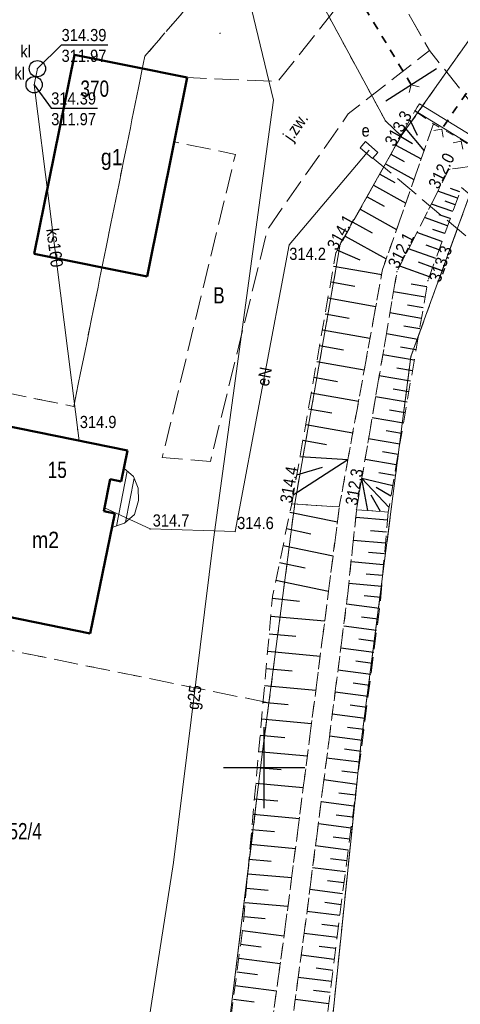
# Model space of a CAD drawing. Header units: metres. Extents: x 7523615 to 7533948, y 5492686 to 5502120.
# Tile 194 of 256: x 7531285 to 7531312, y 5496935 to 5496996. Entities that reach past the tile are written whole.
import ezdxf
from ezdxf.enums import TextEntityAlignment as Align

# ---------------------------------------------------------------- set-up
doc = ezdxf.new("R2010")
doc.units = ezdxf.units.M
for name, pattern in [('0.5_0.5', [1, 0.5, -0.5]), ('1.0_0.5', [1.5, 1, -0.5]), ('1.5_0.5', [2, 1.5, -0.5]), ('219-500', [0]), ('egkk-500', [2, 1.5, -0.5]), ('egug-500', [1, 0.5, -0.5]), ('otkz_500', [1, 0.5, -0.5])]:
    doc.linetypes.add(name, pattern=pattern)
doc.layers.get('0').update_dxf_attribs({"color": 2, "lineweight": 5})
doc.styles.get("Standard").update_dxf_attribs({"font": 'Working1250', "width": 0.75})
doc.linetypes.add('otdn_500', pattern='A,5,0,[21,ksztalty.shx,S=0.5,R=0,X=-1,Y=0]', length=5)

# ---------------------------------------------------------------- blocks, each defined once
blk = doc.blocks.new('203')
at = {"linetype": 'Continuous', "lineweight": 0}
h = blk.add_hatch(color=0, dxfattribs=at)
edge = h.paths.add_edge_path()
edge.add_arc((0, 0), 0.045, 0, 360)
blk = doc.blocks.new('SUKM')
at = {"color": 0, "linetype": 'Continuous'}
blk.add_circle((0, 0), 0.5, dxfattribs=at)
blk = doc.blocks.new('PW01')
at = {"linetype": 'Continuous', "lineweight": 13}
h = blk.add_hatch(color=0, dxfattribs=at)
edge = h.paths.add_edge_path()
edge.add_arc((0, 0), 0.045, 0, 360)
blk = doc.blocks.new('US18')
at = {"color": 0, "linetype": 'Continuous', "lineweight": 13}
for p, q in [((-0.5, -0.25), (-0.5, 0.25)), ((-0.5, 0.25), (0.5, 0.25)), ((0.5, -0.25), (0.5, 0.25)), ((-0.5, -0.25), (0.5, -0.25))]:
    blk.add_line(p, q, dxfattribs=at)
blk = doc.blocks.new('IB05')
at = {"color": 0, "linetype": 'Continuous', "lineweight": 13}
for q in [(0.354, 0.354), (0.354, -0.354)]:
    blk.add_line((0, 0), q, dxfattribs=at)
blk = doc.blocks.new('RAMKA500K')
at = {"color": 0}
for p, q in [((100, 197.5), (100, 202.5)), ((97.5, 200), (102.5, 200))]:
    blk.add_line(p, q, dxfattribs=at)

msp = doc.modelspace()

# ---------------------------------------------------------------- linework, layer by layer
at = {"layer": '000 Inne (niezydentyfikowane)', "color": 7, "linetype": 'CONTINUOUS', "lineweight": 25, "flags": 128}
for points in [[(7531308.69, 5496989.36), (7531309.85, 5496987.96)], [(7531308.98, 5496989.88), (7531309.42, 5496988.92)], [(7531308.41, 5496988.85), (7531309.13, 5496988.41)], [(7531308.12, 5496988.32), (7531309.67, 5496987.46)], [(7531307.81, 5496987.76), (7531308.63, 5496987.3)], [(7531307.47, 5496987.16), (7531309.23, 5496986.19)], [(7531307.12, 5496986.53), (7531308.05, 5496986.01)], [(7531306.74, 5496985.85), (7531308.73, 5496984.75)], [(7531312.06, 5496985.44), (7531311.48, 5496985.65)], [(7531306.34, 5496985.14), (7531307.4, 5496984.55)], [(7531311.91, 5496985.04), (7531310.7, 5496985.48)], [(7531311.62, 5496984.22), (7531310.3, 5496984.69)], [(7531311.77, 5496984.64), (7531311.14, 5496984.87)], [(7531305.92, 5496984.38), (7531308.16, 5496983.13)], [(7531311.3, 5496983.34), (7531309.87, 5496983.85)], [(7531311.46, 5496983.79), (7531310.78, 5496984.03)], [(7531305.47, 5496983.57), (7531306.66, 5496982.91)], [(7531305, 5496982.72), (7531307.52, 5496981.31)], [(7531310.95, 5496982.38), (7531309.41, 5496982.93)], [(7531311.13, 5496982.87), (7531310.39, 5496983.13)], [(7531310.77, 5496981.87), (7531309.97, 5496982.16)], [(7531304.51, 5496981.84), (7531305.9, 5496981.25)], [(7531310.58, 5496981.34), (7531308.9, 5496981.94)], [(7531304.28, 5496980.87), (7531307.24, 5496980.35)], [(7531310.18, 5496980.21), (7531308.35, 5496980.86)], [(7531310.38, 5496980.78), (7531309.51, 5496981.1)], [(7531304.1, 5496979.89), (7531305.58, 5496979.63)], [(7531310.02, 5496979.59), (7531309.05, 5496979.76)], [(7531309.91, 5496978.95), (7531307.97, 5496979.28)], [(7531303.93, 5496978.91), (7531306.88, 5496978.39)], [(7531309.8, 5496978.3), (7531308.83, 5496978.47)], [(7531303.76, 5496977.93), (7531305.23, 5496977.67)], [(7531309.69, 5496977.65), (7531307.75, 5496977.99)], [(7531309.58, 5496977.01), (7531308.61, 5496977.17)], [(7531303.59, 5496976.95), (7531306.52, 5496976.44)], [(7531309.47, 5496976.36), (7531307.53, 5496976.69)], [(7531303.42, 5496975.98), (7531304.88, 5496975.72)], [(7531309.25, 5496975.07), (7531307.31, 5496975.4)], [(7531309.36, 5496975.71), (7531308.39, 5496975.88)], [(7531303.24, 5496975), (7531306.17, 5496974.49)], [(7531309.14, 5496974.42), (7531308.17, 5496974.59)], [(7531303.07, 5496974.03), (7531304.53, 5496973.77)], [(7531309.02, 5496973.78), (7531307.09, 5496974.11)], [(7531302.9, 5496973.06), (7531305.81, 5496972.55)], [(7531308.91, 5496973.13), (7531307.95, 5496973.3)], [(7531308.8, 5496972.49), (7531306.87, 5496972.82)], [(7531302.73, 5496972.09), (7531304.18, 5496971.84)], [(7531308.69, 5496971.84), (7531307.73, 5496972.01)], [(7531302.56, 5496971.12), (7531305.46, 5496970.61)], [(7531308.58, 5496971.2), (7531306.65, 5496971.53)], [(7531308.47, 5496970.56), (7531307.51, 5496970.72)], [(7531302.39, 5496970.15), (7531303.84, 5496969.89)], [(7531308.36, 5496969.91), (7531306.43, 5496970.24)], [(7531308.25, 5496969.27), (7531307.29, 5496969.44)], [(7531301.8, 5496966.8), (7531305.16, 5496968.96)], [(7531302.21, 5496969.14), (7531305.16, 5496968.96)], [(7531308.14, 5496968.63), (7531306.22, 5496968.96)], [(7531302.01, 5496968.03), (7531303.59, 5496968.49)], [(7531308.03, 5496967.99), (7531307.07, 5496968.15)], [(7531307.92, 5496967.35), (7531306.02, 5496967.8)], [(7531307.69, 5496966.03), (7531306.02, 5496967.8)], [(7531306.38, 5496965.82), (7531306.02, 5496967.8)], [(7531307.81, 5496966.71), (7531306.91, 5496967.25)], [(7531307.16, 5496965.76), (7531306.59, 5496966.78)], [(7531301.59, 5496965.72), (7531304.51, 5496965.12)], [(7531307.6, 5496965.23), (7531305.64, 5496965.4)], [(7531301.38, 5496964.71), (7531302.88, 5496964.4)], [(7531307.53, 5496964.49), (7531306.55, 5496964.58)], [(7531307.47, 5496963.82), (7531305.49, 5496963.99)], [(7531301.17, 5496963.68), (7531304.25, 5496963.04)], [(7531307.42, 5496963.15), (7531306.42, 5496963.24)], [(7531300.95, 5496962.62), (7531302.53, 5496962.29)], [(7531307.36, 5496962.49), (7531305.36, 5496962.66)], [(7531300.73, 5496961.53), (7531303.97, 5496960.86)], [(7531307.3, 5496961.82), (7531306.29, 5496961.91)], [(7531307.24, 5496961.15), (7531305.22, 5496961.33)], [(7531300.51, 5496960.43), (7531302.19, 5496960.24)], [(7531307.18, 5496960.48), (7531306.16, 5496960.57)], [(7531307.11, 5496959.8), (7531305.07, 5496960.07)], [(7531300.41, 5496959.33), (7531303.73, 5496959.03)], [(7531307.02, 5496959.13), (7531306, 5496959.26)], [(7531306.93, 5496958.45), (7531304.9, 5496958.71)], [(7531300.31, 5496958.24), (7531301.95, 5496958.09)], [(7531306.84, 5496957.77), (7531305.83, 5496957.9)], [(7531300.22, 5496957.16), (7531303.46, 5496956.87)], [(7531306.76, 5496957.09), (7531304.72, 5496957.36)], [(7531300.12, 5496956.1), (7531301.72, 5496955.96)], [(7531306.58, 5496955.74), (7531304.55, 5496956)], [(7531306.67, 5496956.41), (7531305.65, 5496956.55)], [(7531300.03, 5496955.05), (7531303.19, 5496954.77)], [(7531306.49, 5496955.06), (7531305.48, 5496955.19)], [(7531306.41, 5496954.38), (7531304.37, 5496954.65)], [(7531299.94, 5496954.02), (7531301.49, 5496953.88)], [(7531306.32, 5496953.71), (7531305.3, 5496953.84)], [(7531299.84, 5496953), (7531302.92, 5496952.72)], [(7531306.23, 5496953.03), (7531304.2, 5496953.29)], [(7531306.14, 5496952.35), (7531305.13, 5496952.48)], [(7531299.75, 5496951.99), (7531301.27, 5496951.85)], [(7531306.06, 5496951.68), (7531304.03, 5496951.94)], [(7531305.97, 5496951), (7531304.95, 5496951.13)], [(7531299.66, 5496950.99), (7531302.66, 5496950.72)], [(7531305.88, 5496950.33), (7531303.85, 5496950.59)], [(7531299.58, 5496950.01), (7531301.06, 5496949.88)], [(7531305.79, 5496949.65), (7531304.78, 5496949.78)], [(7531299.49, 5496949.04), (7531302.41, 5496948.78)], [(7531305.71, 5496948.97), (7531303.68, 5496949.24)], [(7531299.4, 5496948.08), (7531300.85, 5496947.95)], [(7531305.62, 5496948.3), (7531304.61, 5496948.43)], [(7531305.53, 5496947.63), (7531303.51, 5496947.89)], [(7531299.32, 5496947.13), (7531302.17, 5496946.88)], [(7531305.44, 5496946.95), (7531304.43, 5496947.08)], [(7531305.36, 5496946.28), (7531303.34, 5496946.54)], [(7531299.23, 5496946.2), (7531300.64, 5496946.07)], [(7531305.27, 5496945.6), (7531304.26, 5496945.73)], [(7531299.15, 5496945.28), (7531301.93, 5496945.03)], [(7531305.18, 5496944.93), (7531303.16, 5496945.19)], [(7531299.07, 5496944.37), (7531300.44, 5496944.24)], [(7531305.01, 5496943.58), (7531302.99, 5496943.84)], [(7531305.1, 5496944.26), (7531304.09, 5496944.39)], [(7531298.99, 5496943.47), (7531301.7, 5496943.23)], [(7531304.92, 5496942.91), (7531303.91, 5496943.04)], [(7531298.91, 5496942.58), (7531300.25, 5496942.46)], [(7531304.83, 5496942.24), (7531302.82, 5496942.5)], [(7531298.83, 5496941.7), (7531301.47, 5496941.47)], [(7531304.75, 5496941.56), (7531303.74, 5496941.69)], [(7531298.75, 5496940.84), (7531300.06, 5496940.72)], [(7531304.66, 5496940.89), (7531302.64, 5496941.15)], [(7531304.57, 5496940.22), (7531303.56, 5496940.35)], [(7531298.67, 5496939.98), (7531301.22, 5496939.65)], [(7531304.49, 5496939.55), (7531302.46, 5496939.8)], [(7531298.55, 5496939.13), (7531299.83, 5496938.97)], [(7531304.41, 5496938.87), (7531303.39, 5496939)], [(7531304.32, 5496938.2), (7531302.28, 5496938.45)], [(7531298.44, 5496938.28), (7531300.99, 5496937.95)], [(7531298.33, 5496937.44), (7531299.6, 5496937.27)], [(7531304.24, 5496937.52), (7531303.21, 5496937.65)], [(7531298.22, 5496936.59), (7531300.76, 5496936.26)], [(7531304.15, 5496936.84), (7531302.1, 5496937.09)], [(7531304.06, 5496936.16), (7531303.04, 5496936.28)], [(7531298.11, 5496935.75), (7531299.38, 5496935.58)], [(7531303.98, 5496935.47), (7531301.92, 5496935.73)]]:
    msp.add_lwpolyline(points, dxfattribs=at)
at = {"layer": '217-kontur klasyfikacyjny', "color": 7, "linetype": 'egkk-500', "lineweight": 18, "flags": 128}
for points in [[(7531292.66, 5496993.79), (7531300.45, 5497002.77)], [(7531288.28, 5496972.23), (7531292.66, 5496993.79)], [(7531312.57, 5496985), (7531309.04, 5496975.3)], [(7531309.04, 5496975.3), (7531305.96, 5496951.42)], [(7531277.99, 5496974.32), (7531288.28, 5496972.23)], [(7531300.3, 5496953.99), (7531275.19, 5496959.08)], [(7531299.95, 5496951.33), (7531300.3, 5496953.99)], [(7531297.9, 5496934.59), (7531299.95, 5496951.33)], [(7531305.96, 5496951.42), (7531304.14, 5496933.91)]]:
    msp.add_lwpolyline(points, dxfattribs=at)
at = {"layer": '218-kontur użytku gruntowego', "color": 7, "linetype": 'egug-500', "lineweight": 18, "flags": 128}
for points in [[(7531300.45, 5497002.77), (7531292.66, 5496993.79)], [(7531307.47, 5496989.8), (7531300.45, 5497002.77)], [(7531308.45, 5496988.88), (7531315.89, 5496999.4)], [(7531292.66, 5496993.79), (7531288.28, 5496972.23)], [(7531308.45, 5496988.88), (7531307.47, 5496989.8)], [(7531304.69, 5496982.22), (7531308.45, 5496988.88)], [(7531312.57, 5496985), (7531309.04, 5496975.3)], [(7531301.89, 5496966.25), (7531304.69, 5496982.22)], [(7531309.04, 5496975.3), (7531305.96, 5496951.42)], [(7531288.28, 5496972.23), (7531277.99, 5496974.32)], [(7531300.3, 5496953.99), (7531301.89, 5496966.25)], [(7531300.3, 5496953.99), (7531275.19, 5496959.08)], [(7531299.95, 5496951.33), (7531300.3, 5496953.99)], [(7531297.9, 5496934.59), (7531299.95, 5496951.33)], [(7531305.96, 5496951.42), (7531304.14, 5496933.91)]]:
    msp.add_lwpolyline(points, dxfattribs=at)
at = {"layer": '219-działka ewidencyjna', "color": 3, "linetype": '219-500', "lineweight": 18, "flags": 128}
for points in [[(7531300.45, 5497002.77), (7531307.47, 5496989.8)], [(7531308.45, 5496988.88), (7531315.89, 5496999.4)], [(7531307.47, 5496989.8), (7531308.45, 5496988.88)], [(7531304.69, 5496982.22), (7531308.45, 5496988.88)], [(7531309.04, 5496975.3), (7531312.57, 5496985)], [(7531301.89, 5496966.25), (7531304.69, 5496982.22)], [(7531305.96, 5496951.42), (7531309.04, 5496975.3)], [(7531299.95, 5496951.33), (7531301.89, 5496966.25)], [(7531297.9, 5496934.59), (7531299.95, 5496951.33)], [(7531303.71, 5496929.76), (7531305.96, 5496951.42)]]:
    msp.add_lwpolyline(points, dxfattribs=at)
at = {"layer": '312-budynek ewidencyjny', "color": 7, "linetype": 'CONTINUOUS', "lineweight": 50, "flags": 128}
for points in [[(7531285.85, 5496981.63), (7531288.32, 5496993.87)], [(7531288.32, 5496993.87), (7531295.27, 5496992.47)], [(7531295.27, 5496992.47), (7531292.8, 5496980.23)], [(7531292.8, 5496980.23), (7531285.85, 5496981.63)], [(7531283.84, 5496971.09), (7531291.58, 5496969.52)], [(7531291.58, 5496969.52), (7531291.19, 5496967.61)], [(7531290.53, 5496967.75), (7531290.13, 5496965.79)], [(7531291.19, 5496967.61), (7531290.53, 5496967.75)], [(7531290.8, 5496965.65), (7531289.3, 5496958.26)], [(7531290.13, 5496965.79), (7531290.8, 5496965.65)], [(7531289.3, 5496958.26), (7531281.56, 5496959.83)]]:
    msp.add_lwpolyline(points, dxfattribs=at)
at = {"layer": '352-schody', "color": 7, "linetype": 'CONTINUOUS', "lineweight": 18, "flags": 128}
msp.add_lwpolyline([(7531291.19, 5496967.61), (7531291.36, 5496968.44), (7531291.95, 5496967.92), (7531292.25, 5496967.2), (7531292.27, 5496966.44), (7531292.01, 5496965.58), (7531291.4, 5496965.05), (7531290.63, 5496964.77), (7531290.8, 5496965.65), (7531290.13, 5496965.79), (7531290.53, 5496967.75)], close=True, dxfattribs=at)
msp.add_lwpolyline([(7531291.19, 5496967.61), (7531291.36, 5496968.44), (7531291.95, 5496967.92), (7531292.25, 5496967.2), (7531292.27, 5496966.44), (7531292.01, 5496965.58), (7531291.4, 5496965.05), (7531290.63, 5496964.77), (7531290.8, 5496965.65), (7531290.13, 5496965.79), (7531290.53, 5496967.75)], close=True, dxfattribs=at)
for points in [[(7531290.902, 5496964.869), (7531291.572, 5496968.253)], [(7531291.458, 5496965.1), (7531291.995, 5496967.813)]]:
    msp.add_lwpolyline(points, dxfattribs=at)
at = {"layer": 'jezdnia', "color": 7, "linetype": '1.5_0.5', "lineweight": 18, "flags": 128}
for points in [[(7531286.58, 5497074.46), (7531291.49, 5497075.57), (7531291.37, 5497073.54), (7531290.77, 5497063.65), (7531290.43, 5497058.06), (7531292.55, 5497041.63), (7531298.28, 5497026.75), (7531304.36, 5497014.48), (7531310.31, 5497002.44), (7531312.92, 5496998.1), (7531314.08, 5496995.71), (7531319.54, 5496989.61), (7531326.18, 5496983.54), (7531333.51, 5496977.27), (7531341.3, 5496970.22), (7531346.98, 5496964.35), (7531350, 5496959.44), (7531352.3, 5496953.5), (7531353.24, 5496949.16), (7531353.45, 5496941.25), (7531352.45, 5496933.43), (7531351.1, 5496925.23), (7531349.5, 5496918.14), (7531347.66, 5496908.57), (7531341.05, 5496890.93), (7531338.69, 5496885.96), (7531334.22, 5496876.59), (7531333.45, 5496875.1), (7531330.32, 5496867.73), (7531328.92, 5496863.78), (7531327.8, 5496860.4), (7531326.63, 5496855.5), (7531325.68, 5496850.09), (7531325.07, 5496843.45), (7531325, 5496839.03), (7531324.63, 5496831.54), (7531324.63, 5496824.27), (7531324.69, 5496821.37), (7531325.21, 5496813.03), (7531325.79, 5496804.87), (7531326.23, 5496801.49), (7531326.16, 5496798.75), (7531325.95, 5496795.58), (7531320.64, 5496791.72), (7531321.92, 5496798.74), (7531321.89, 5496800.13), (7531320.84, 5496811.92), (7531320.33, 5496826.16), (7531320.39, 5496831.51), (7531320.65, 5496839.81), (7531320.75, 5496844.54), (7531322.11, 5496855.12), (7531319.75, 5496856.49), (7531317.14, 5496856.97), (7531317.28, 5496859.44), (7531320.39, 5496859.69), (7531323.15, 5496860.6), (7531324.09, 5496863.56), (7531326.04, 5496868.84), (7531329.16, 5496876.46), (7531329.88, 5496877.69), (7531339.15, 5496897.18), (7531341.16, 5496902.94), (7531340.36, 5496903.04), (7531343.47, 5496911.15), (7531345.25, 5496918.97), (7531347.83, 5496933.36), (7531348.86, 5496941.75), (7531348.66, 5496949), (7531347.62, 5496953.83), (7531345.78, 5496958.3), (7531342.82, 5496962.47), (7531337.73, 5496967.62), (7531323.57, 5496980.04), (7531317.26, 5496985.3), (7531310.18, 5496994.14), (7531306.92, 5496999.84), (7531300.26, 5497012.63), (7531294.26, 5497022.99), (7531287.2, 5497042.71), (7531285.67, 5497057.43)], [(7531306.92, 5496999.84), (7531310.18, 5496994.14), (7531305.17, 5496990.23), (7531300.21, 5496983.12), (7531296.69, 5496968.85), (7531293.73, 5496969.09), (7531298.23, 5496987.74), (7531294.47, 5496988.52), (7531295.27, 5496992.47), (7531300.84, 5496992.23)]]:
    msp.add_lwpolyline(points, close=True, dxfattribs=at)
at = {"layer": 'krawężnik', "color": 7, "linetype": 'CONTINUOUS', "lineweight": 25, "flags": 128}
msp.add_lwpolyline([(7531307.5, 5496991.03), (7531310.61, 5496993.03)], dxfattribs=at)
at = {"layer": 'przepust', "color": 7, "linetype": 'otkz_500', "lineweight": 35, "flags": 128}
for points in [[(7531309.06, 5496992.03), (7531304.18, 5497000.13)], [(7531315.27, 5496995.65), (7531310.94, 5496989.3)]]:
    msp.add_lwpolyline(points, dxfattribs=at)
at = {"layer": 'przewód elektroenergetyczny podziemny', "color": 7, "linetype": 'CONTINUOUS', "lineweight": 18, "flags": 128}
msp.add_lwpolyline([(7531306.46, 5496988.01), (7531301.55, 5496982.18), (7531298.22, 5496964.53), (7531292.98, 5496964.69), (7531290.17, 5496965.99)], dxfattribs=at)
at = {"layer": 'przewód elektroenergetyczny podziemny - ob. projektowany', "color": 6, "linetype": '1.5_0.5', "lineweight": 18, "flags": 128}
msp.add_lwpolyline([(7531336.93, 5496995.35), (7531320.86, 5496976.03), (7531320.76, 5496976), (7531320.6, 5496976), (7531320.41, 5496976.05), (7531306.65, 5496987.56)], dxfattribs=at)
at = {"layer": 'przewód gazowy', "color": 7, "linetype": 'CONTINUOUS', "lineweight": 18, "flags": 128}
msp.add_lwpolyline([(7531299.23, 5496996.7), (7531300.58, 5496991.09), (7531296.89, 5496964.04), (7531294.42, 5496944.17), (7531290.2, 5496917.11), (7531290.01, 5496903.84), (7531287.51, 5496885.28), (7531287.3, 5496864.12), (7531286.48, 5496854.43), (7531286.84, 5496847.79), (7531289.83, 5496842.28), (7531288.9, 5496831.82), (7531284.16, 5496812.16), (7531272.87, 5496782.85), (7531267.99, 5496767.95), (7531254.22, 5496718.5)], dxfattribs=at)
at = {"layer": 'przewód kanalizacyjny', "color": 7, "linetype": 'CONTINUOUS', "lineweight": 18, "flags": 128}
msp.add_lwpolyline([(7531286.04, 5496993.02), (7531285.84, 5496992.03), (7531288.61, 5496970.12)], dxfattribs=at)
at = {"layer": 'rzędna-Atr2', "color": 7, "flags": 128}
for points in [[(7531286.04, 5496993.02), (7531287.53, 5496994.48), (7531290.384, 5496994.48)], [(7531285.84, 5496992.03), (7531286.89, 5496990.58), (7531289.744, 5496990.58)]]:
    msp.add_lwpolyline(points, dxfattribs=at)
at = {"layer": 'rów melioracyjny (poligon)', "color": 7, "linetype": '0.5_0.5', "lineweight": 18, "flags": 128}
msp.add_lwpolyline([(7531298.94, 5496913.53), (7531297.72, 5496914.09), (7531301.42, 5496941.07), (7531303.95, 5496960.7), (7531304.63, 5496966.05), (7531307.29, 5496980.65), (7531310.43, 5496989.62), (7531313.86, 5496987.64), (7531312.79, 5496987.02), (7531311.38, 5496986.82), (7531308.18, 5496980.52), (7531305.69, 5496965.87), (7531305.15, 5496960.69), (7531302.62, 5496940.96)], close=True, dxfattribs=at)
at = {"layer": 'skarpa nieumocniona', "color": 7, "linetype": '1.0_0.5', "lineweight": 18, "flags": 128}
for points in [[(7531301.7, 5496966.24), (7531304.42, 5496981.68), (7531309.29, 5496990.43), (7531310.43, 5496989.62), (7531307.29, 5496980.65), (7531304.63, 5496966.05)], [(7531301.7, 5496966.24), (7531304.42, 5496981.68), (7531309.29, 5496990.43), (7531310.43, 5496989.62), (7531307.29, 5496980.65), (7531304.63, 5496966.05)], [(7531305.69, 5496965.87), (7531308.18, 5496980.52), (7531311.38, 5496986.82), (7531312.79, 5496987.02), (7531321.99, 5496979.01), (7531337.99, 5496965.01), (7531337.4, 5496964.18), (7531321.21, 5496978.21), (7531312.15, 5496985.7), (7531310.09, 5496979.97), (7531307.64, 5496965.73)], [(7531305.69, 5496965.87), (7531308.18, 5496980.52), (7531311.38, 5496986.82), (7531312.79, 5496987.02), (7531321.99, 5496979.01), (7531337.99, 5496965.01), (7531337.4, 5496964.18), (7531321.21, 5496978.21), (7531312.15, 5496985.7), (7531310.09, 5496979.97), (7531307.64, 5496965.73)], [(7531301.7, 5496966.24), (7531304.63, 5496966.05), (7531303.95, 5496960.7), (7531301.42, 5496941.07), (7531297.72, 5496914.09), (7531295.31, 5496914.53), (7531298.7, 5496940.24), (7531300.52, 5496960.54)], [(7531301.7, 5496966.24), (7531304.63, 5496966.05), (7531303.95, 5496960.7), (7531301.42, 5496941.07), (7531297.72, 5496914.09), (7531295.31, 5496914.53), (7531298.7, 5496940.24), (7531300.52, 5496960.54)], [(7531301.14, 5496912.88), (7531298.94, 5496913.53), (7531302.62, 5496940.96), (7531305.15, 5496960.69), (7531305.69, 5496965.87), (7531307.64, 5496965.73), (7531307.16, 5496960.22), (7531304.62, 5496940.58)], [(7531301.14, 5496912.88), (7531298.94, 5496913.53), (7531302.62, 5496940.96), (7531305.15, 5496960.69), (7531305.69, 5496965.87), (7531307.64, 5496965.73), (7531307.16, 5496960.22), (7531304.62, 5496940.58)]]:
    msp.add_lwpolyline(points, close=True, dxfattribs=at)
at = {"layer": 'ściana oporowa (linia)', "color": 0, "linetype": 'otdn_500', "lineweight": 18}
for q in [(7531309.43, 5496990.64), (7531313.86, 5496987.637)]:
    msp.add_line((7531309.299, 5496990.427), q, dxfattribs=at)
at = {"layer": 'ściana oporowa (linia)', "color": 0, "lineweight": 18}
for q in [(7531309.43, 5496990.64), (7531314.121, 5496988.063)]:
    msp.add_line((7531309.56, 5496990.853), q, dxfattribs=at)

# ---------------------------------------------------------------- block references
at = {"layer": '203-punkt graniczny', "color": 3, "linetype": 'CONTINUOUS', "lineweight": 18}
for p in [(7531307.47, 5496989.8), (7531308.45, 5496988.88), (7531304.69, 5496982.22), (7531309.04, 5496975.3), (7531301.89, 5496966.25), (7531299.95, 5496951.33), (7531305.96, 5496951.42)]:
    msp.add_blockref('203', p, dxfattribs=at)
at = {"layer": 'osadnik  szambo', "color": 7, "linetype": 'CONTINUOUS', "lineweight": 18}
for p in [(7531286.04, 5496993.02), (7531285.84, 5496992.03)]:
    msp.add_blockref('SUKM', p, dxfattribs=at)
at = {"layer": 'pikieta naturalna', "color": 7, "linetype": 'CONTINUOUS', "lineweight": 13}
for p in [(7531297.29, 5496995.2), (7531309.29, 5496990.43), (7531311.38, 5496986.82), (7531301.55, 5496982.18), (7531304.42, 5496981.68), (7531308.18, 5496980.52), (7531310.09, 5496979.97), (7531288.52, 5496970.81), (7531301.7, 5496966.24), (7531305.69, 5496965.87), (7531292.98, 5496964.69), (7531298.22, 5496964.53)]:
    msp.add_blockref('PW01', p, dxfattribs=at)
at = {"layer": 'przepust', "color": 7, "linetype": 'CONTINUOUS', "lineweight": 35}
for p, rotation in [((7531309.06, 5496992.03), 301.068), ((7531310.94, 5496989.3), 235.71), ((7531312.13, 5496988.56), 237.147)]:
    msp.add_blockref('IB05', p, dxfattribs=dict(at, rotation=rotation))
at = {"layer": 'rzędna', "color": 7, "linetype": 'CONTINUOUS', "lineweight": 18}
for p in [(7531286.04, 5496993.02), (7531285.84, 5496992.03)]:
    msp.add_blockref('PW01', p, dxfattribs=at)
at = {"layer": 'szafa elektroenergetyczna lub kontener', "color": 7, "linetype": 'CONTINUOUS', "lineweight": 18, "rotation": 318.621}
msp.add_blockref('US18', (7531306.46, 5496988.01), dxfattribs=at)
at = {"layer": 'Wstawianie ramki sekcyjnej z opisem', "color": 7, "linetype": 'CONTINUOUS', "lineweight": 13}
msp.add_blockref('RAMKA500K', (7531200, 5496750), dxfattribs=at)

# ---------------------------------------------------------------- texts
at = {"layer": '210-oznaczenie konturu użytku gruntowego', "color": 7, "linetype": 'CONTINUOUS', "lineweight": 18, "width": 0.79}
msp.add_text('B', height=1, dxfattribs=at).set_placement((7531296.87, 5496978.57))
at = {"layer": '211-numer działki ewidencyjnej', "color": 3, "linetype": 'CONTINUOUS', "lineweight": 18, "width": 0.79}
msp.add_text('452/4', height=1, dxfattribs=at).set_placement((7531283.67, 5496946.59), align=Align.TOP_LEFT)
at = {"layer": '312-oznaczenie budynku ewidencyjnego', "color": 7, "linetype": 'CONTINUOUS', "lineweight": 18, "width": 0.79}
for s, p in [('370', (7531288.69, 5496991.29)), ('15', (7531286.68, 5496967.83))]:
    msp.add_text(s, height=1, dxfattribs=at).set_placement(p)
at = {"layer": '312-oznaczenie budynku ewidencyjnego-Atr117', "color": 7, "width": 0.9}
for s, p in [('g1', (7531290.62, 5496987.58)), ('m2', (7531286.54, 5496964.02))]:
    msp.add_text(s, height=1, dxfattribs=at).set_placement(p, align=Align.MIDDLE_CENTER)
at = {"layer": 'jezdnia-Atr17', "color": 7, "width": 0.9}
msp.add_text('j.zw.', height=0.75, rotation=55.1, dxfattribs=at).set_placement((7531301.73, 5496988.49))
at = {"layer": 'osadnik  szambo-Atr17', "color": 7, "width": 0.9}
for p in [(7531284.99, 5496993.71), (7531284.63, 5496992.35)]:
    msp.add_text('kl', height=0.75, dxfattribs=at).set_placement(p)
at = {"layer": 'pikieta naturalna-Atr2', "color": 7, "width": 0.9}
for s, rotation, p in [('313.3', 60.901, (7531308.03, 5496988.17)), ('312.0', 63.072, (7531310.74, 5496985.56)), ('314.1', 60.901, (7531304.48, 5496981.78)), ('312.1', 63.072, (7531308.25, 5496980.66)), ('314.4', 80.008, (7531301.7, 5496966.24)), ('312.3', 80.353, (7531305.73, 5496966.1))]:
    msp.add_text(s, height=0.75, rotation=rotation, dxfattribs=at).set_placement(p)
for s, p in [('314.2', (7531301.55, 5496981.25)), ('314.9', (7531288.65, 5496970.9)), ('314.7', (7531293.14, 5496964.84)), ('314.6', (7531298.34, 5496964.68))]:
    msp.add_text(s, height=0.75, dxfattribs=at).set_placement(p)
msp.add_text('313.3', height=0.75, rotation=70.226, dxfattribs=at).set_placement((7531310.13, 5496980.07), align=Align.TOP_LEFT)
at = {"layer": 'przewód elektroenergetyczny podziemny-Atr1', "color": 7, "width": 0.9}
msp.add_text('eN', height=0.75, rotation=79.315, dxfattribs=at).set_placement((7531299.91, 5496973.5), align=Align.MIDDLE_LEFT)
at = {"layer": 'przewód gazowy-Atr1', "color": 7, "width": 0.9}
msp.add_text('g25', height=0.75, rotation=82.914, dxfattribs=at).set_placement((7531295.59, 5496953.58), align=Align.MIDDLE_LEFT)
at = {"layer": 'przewód kanalizacyjny-Atr1', "color": 7, "width": 0.9}
msp.add_text('ks160', height=0.75, rotation=277.205, dxfattribs=at).set_placement((7531286.96, 5496983.19), align=Align.MIDDLE_LEFT)
at = {"layer": 'rzędna-Atr2', "color": 7, "width": 0.9}
for p in [(7531287.53, 5496994.488), (7531286.89, 5496990.588)]:
    msp.add_text('314.39', height=0.75, dxfattribs=at).set_placement(p, align=Align.BOTTOM_LEFT)
at = {"layer": 'rzędna-Atr3', "color": 7, "width": 0.9}
for p in [(7531287.53, 5496993.213), (7531286.89, 5496989.312)]:
    msp.add_text('311.97', height=0.75, dxfattribs=at).set_placement(p, align=Align.BOTTOM_LEFT)
at = {"layer": 'szafa elektroenergetyczna lub kontener-Atr17', "color": 7, "width": 0.9}
msp.add_text('e', height=0.75, dxfattribs=at).set_placement((7531306, 5496988.84))

doc.saveas('drawing.dxf')
